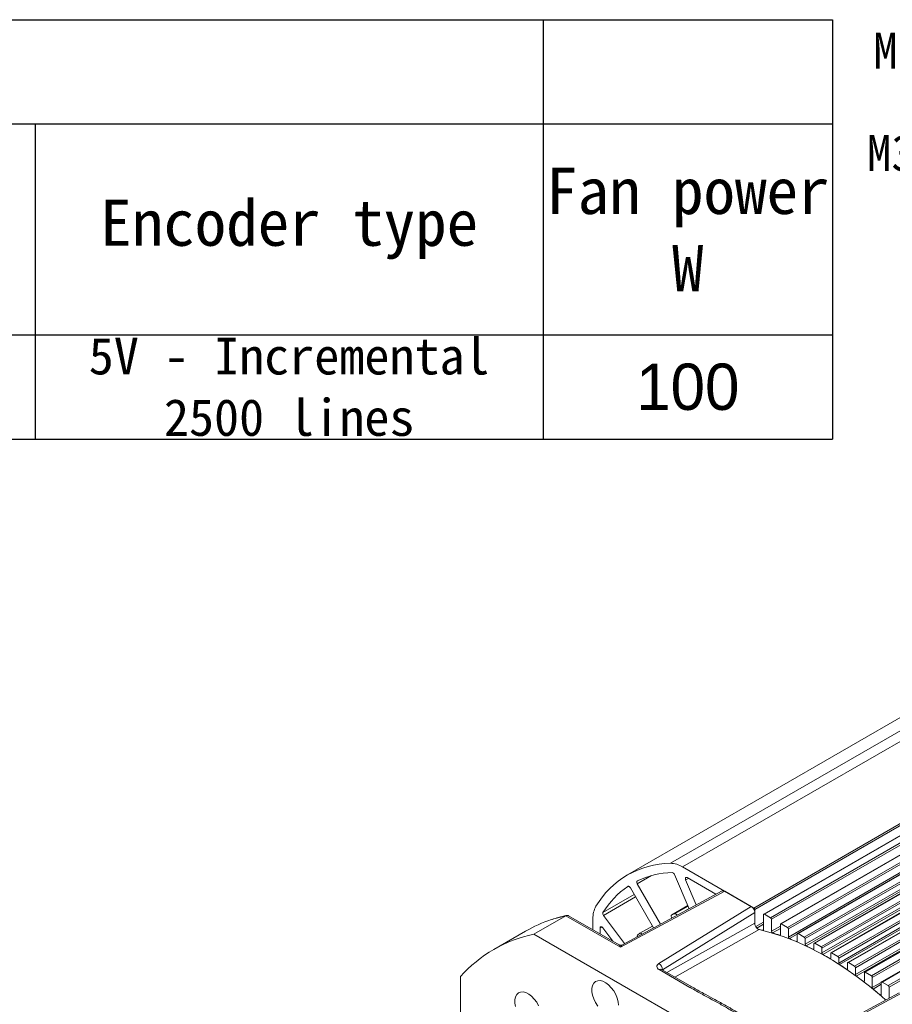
# Model space of a CAD drawing. Header units: inches. Extents: x -11650 to 8431, y -15911 to -4411.
# Tile 10 of 17: x -8305 to -8082, y -15477 to -15225. Entities that reach past the tile are written whole.
import ezdxf

# ---------------------------------------------------------------- set-up
doc = ezdxf.new("R2010")
doc.units = ezdxf.units.IN
doc.header["$MEASUREMENT"] = 0

# ---------------------------------------------------------------- blocks, each defined once
blk = doc.blocks.new('*T51')
at = {"color": 0, "linetype": 'ByBlock', "lineweight": -2, "transparency": 16777216}
for p, q in [((0, 0), (1240.9, 0)), ((0, 0), (0, -107.37)), ((1166.84, 0), (1166.84, -107.37)), ((1240.9, 0), (1240.9, -107.37)), ((0, -26.66), (1240.9, -26.66)), ((162.93, -26.66), (162.93, -107.37)), ((340.68, -26.66), (340.68, -107.37)), ((414.74, -26.66), (414.74, -107.37)), ((488.8, -26.66), (488.8, -107.37)), ((651.73, -26.66), (651.73, -107.37)), ((814.66, -26.66), (814.66, -107.37)), ((888.72, -26.66), (888.72, -107.37)), ((962.78, -26.66), (962.78, -107.37)), ((1036.84, -26.66), (1036.84, -107.37)), ((0, -51.04), (340.68, -51.04)), ((74.06, -51.04), (74.06, -107.37)), ((236.99, -51.04), (236.99, -107.37)), ((488.8, -51.04), (814.66, -51.04)), ((562.86, -51.04), (562.86, -107.37)), ((725.79, -51.04), (725.79, -107.37)), ((0, -80.71), (1240.9, -80.71)), ((0, -107.37), (1240.9, -107.37))]:
    blk.add_line(p, q, dxfattribs=at)
at = {"color": 0, "transparency": 16777216, "attachment_point": 5}
for s, insert, char_height, width in [('{\\fSimSun|b0|i0|c0|p34;Motor specifications}', (583.42, -13.33), 11.8497, 1166.7244), ('{\\fSimSun|b0|i0|c0|p34;No. of motor poles}', (925.75, -53.69), 11.8497, 73.9403), ('{\\fSimSun|b0|i0|c0|p34;Torque factor Nm/A}', (999.81, -53.69), 11.8497, 73.9403), ('{\\fSimSun|b0|i0|c0|p34;Speed rpm}', (251.81, -38.85), 11.8497, 177.6248), ('{\\fSimSun|b0|i0|c0|p34;Current A}', (570.26, -38.85), 11.8497, 162.8127), ('{\\fSimSun|b0|i0|c0|p34;Power KW}', (81.47, -38.85), 11.8497, 162.8127), ('{\\fSimSun|b0|i0|c0|p34;Torque N.m}', (733.2, -38.85), 11.8497, 162.8127), ('{\\fSimSun|b0|i0|c0|p34;Inertia Kg.m²}', (851.69, -53.69), 11.8497, 73.9403), ('{\\fSimSun|b0|i0|c0|p34;Frequency Hz}', (377.71, -53.69), 10.7709, 73.9403), ('{\\fSimSun|b0|i0|c0|p34;Fan power W}', (1203.87, -53.69), 11.8497, 73.9403), ('{\\fSimSun|b0|i0|c0|p34;Voltage V}', (451.77, -53.69), 11.8497, 73.9403), ('{\\fSimSun|b0|i0|c0|p34;Encoder type}', (1101.84, -53.69), 11.8497, 129.88), ('{\\fSimSun|b0|i0|c0|p34;Operational rating}', (37.03, -65.87), 9.4264, 73.9403), ('{\\fSimSun|b0|i0|c0|p34;30 minutes overload}', (118.5, -65.87), 9.4264, 88.7524), ('{\\fSimSun|b0|i0|c0|p34;Operational rating}', (199.96, -65.87), 9.425, 73.9403), ('{\\fSimSun|b0|i0|c0|p34;Max mechanical speed}', (288.84, -65.87), 9.4264, 103.5644), ('{\\fSimSun|b0|i0|c0|p34;Operational rating}', (525.83, -65.87), 9.4264, 73.9403), ('{\\fSimSun|b0|i0|c0|p34;30 minutes overload}', (607.29, -65.87), 9.4264, 88.7524), ('{\\fSimSun|b0|i0|c0|p34;Operational rating}', (688.76, -65.87), 9.4264, 73.9403), ('{\\fSimSun|b0|i0|c0|p34;30 minutes overload}', (770.23, -65.87), 9.4264, 88.7524), ('{\\fSimSun|b0|i0|c0|p34;5V - Incremental 2500 lines}', (1101.84, -94.04), 9.4264, 129.88), ('30', (37.03, -94.04), 11.85, 73.9403), ('37', (118.5, -94.04), 11.85, 88.7524), ('1500', (199.96, -94.04), 11.848, 73.9403), ('6000', (288.84, -94.04), 11.85, 103.5644), ('100', (377.71, -94.04), 11.848, 73.9403), ('380', (451.77, -94.04), 11.85, 73.9403), ('56.5', (525.83, -94.04), 11.85, 73.9403), ('63.3', (607.29, -94.04), 11.85, 88.7524), ('191', (688.76, -94.04), 11.85, 73.9403), ('263', (770.23, -94.04), 11.85, 88.7524), ('0.1676', (851.69, -94.04), 11.85, 73.9403), ('4', (925.75, -94.04), 11.85, 73.9403), ('3.38', (999.81, -94.04), 11.85, 73.9403), ('100', (1203.87, -94.04), 11.85, 73.9403)]:
    blk.add_mtext(s, dxfattribs=dict(at, insert=insert, char_height=char_height, width=width))

msp = doc.modelspace()

# ---------------------------------------------------------------- linework, layer by layer
at = {"color": 7, "linetype": 'Continuous', "lineweight": 15}
for p, q in [((-7953.8836, -15331.1776), (-8149.837, -15444.2712)), ((-7919.3654, -15341.4404), (-8114.9326, -15454.311)), ((-7915.0662, -15343.9217), (-8110.6334, -15456.7923)), ((-7910.8848, -15346.4709), (-8106.3342, -15459.2736)), ((-8108.6632, -15460.1878), (-7912.7098, -15347.0942)), ((-8104.364, -15462.0394), (-7908.4106, -15348.9458)), ((-7906.4678, -15348.8842), (-8102.035, -15461.7548)), ((-7908.1642, -15349.3483), (-8104.1176, -15462.4419)), ((-8100.0648, -15464.2608), (-7904.1114, -15351.1672)), ((-7903.8816, -15351.5611), (-8099.835, -15464.6547)), ((-7902.1686, -15351.3655), (-8097.7358, -15464.2361)), ((-8095.7656, -15466.8478), (-7899.8122, -15353.7542)), ((-7899.599, -15354.1381), (-8095.5525, -15467.2317)), ((-7897.8694, -15353.8467), (-8093.4365, -15466.7174)), ((-8091.4664, -15469.8021), (-7895.513, -15356.7085)), ((-7895.3164, -15357.081), (-8091.2699, -15470.1746)), ((-7894.2555, -15356.7235), (-8089.1373, -15469.1987)), ((-7890.8357, -15359.7124), (-8084.8381, -15471.6799)), ((-8135.7236, -15442.2351), (-8117.4879, -15452.7598)), ((-8134.0502, -15452.9375), (-8137.7965, -15444.1761)), ((-8147.3415, -15446.5804), (-8141.3904, -15456.888)), ((-8134.9551, -15445.5785), (-8132.2278, -15451.9567)), ((-8127.1949, -15449.248), (-8134.5766, -15444.9877)), ((-8151.6505, -15462.8182), (-8124.9544, -15448.4505)), ((-8125.5838, -15448.3809), (-8151.3173, -15462.2306)), ((-8143.1811, -15457.8517), (-8149.1015, -15447.5973)), ((-8124.9544, -15448.4505), (-8118.1673, -15452.3677)), ((-8118.1673, -15452.3677), (-8141.7973, -15466.9925)), ((-8134.3964, -15452.1277), (-8138.5033, -15454.4979)), ((-8173.7945, -15459.4406), (-8165.6487, -15454.7392)), ((-8165.6487, -15454.7392), (-8151.6505, -15462.8182)), ((-8151.9374, -15462.22), (-8164.9265, -15454.7235)), ((-8155.9533, -15454.6664), (-8150.5813, -15461.8345)), ((-8140.8611, -15468.5417), (-8117.2616, -15453.9357)), ((-8138.4694, -15454.4822), (-8137.768, -15454.2263)), ((-8117.2616, -15453.1517), (-8117.2616, -15456.6159)), ((-8117.2616, -15456.6154), (-8117.2616, -15453.9357)), ((-8114.9989, -15458.3068), (-8114.9989, -15454.4576)), ((-8114.7726, -15454.3269), (-8113.1887, -15455.241)), ((-8158.6698, -15455.4925), (-8158.6698, -15458.3345)), ((-8143.4621, -15457.3649), (-8146.6625, -15459.212)), ((-8138.4667, -15455.3145), (-8138.5341, -15455.1802)), ((-8112.9624, -15455.6329), (-8112.9624, -15458.7167)), ((-8110.6997, -15459.5499), (-8110.6997, -15456.9389)), ((-8110.4734, -15456.8081), (-8108.8895, -15457.7223)), ((-8175.9151, -15458.657), (-8184.0609, -15463.3583)), ((-8173.7945, -15459.4406), (-8091.9546, -15506.6741)), ((-8156.8596, -15457.862), (-8156.8596, -15459.3792)), ((-8153.578, -15461.2732), (-8156.159, -15457.8293)), ((-8147.2653, -15459.7135), (-8146.6933, -15459.2336)), ((-8108.6632, -15458.1142), (-8108.6632, -15460.1878)), ((-8106.4005, -15461.183), (-8106.4005, -15459.4201)), ((-8106.1742, -15459.2894), (-8104.5903, -15460.2036)), ((-8104.364, -15460.5955), (-8104.364, -15462.0394)), ((-8102.1013, -15463.1912), (-8102.1013, -15461.9014)), ((-8101.875, -15461.7707), (-8100.2911, -15462.6848)), ((-8100.0648, -15463.0767), (-8100.0648, -15464.2608)), ((-8097.8021, -15465.5667), (-8097.8021, -15464.3827)), ((-8097.5758, -15464.2519), (-8095.9919, -15465.1661)), ((-8095.7656, -15465.558), (-8095.7656, -15466.8478)), ((-8093.5029, -15468.3078), (-8093.5029, -15466.8639)), ((-8093.2766, -15466.7332), (-8091.6927, -15467.6474)), ((-8141.7507, -15468.5318), (-8133.8728, -15473.0785)), ((-8133.233, -15473.0152), (-8141.1109, -15468.4685)), ((-8091.4664, -15468.0393), (-8091.4664, -15469.8021)), ((-8089.2037, -15471.4188), (-8089.2037, -15469.3452)), ((-8088.9774, -15469.2145), (-8087.3935, -15470.1286)), ((-8192.611, -15564.8294), (-8192.611, -15470.3119)), ((-8087.1672, -15470.5205), (-8087.1672, -15473.1316)), ((-8084.9044, -15474.9102), (-8084.9044, -15471.8265)), ((-8084.6782, -15471.6958), (-8083.0943, -15472.6099)), ((-8080.3289, -15474.4995), (-8105.6462, -15488.1252)), ((-8105.0396, -15488.207), (-8079.6996, -15474.5691)), ((-8082.868, -15473.0018), (-8082.868, -15475.866))]:
    msp.add_line(p, q, dxfattribs=at)
at = {"color": 8, "linetype": 'Continuous', "lineweight": 15}
for p, q in [((-7951.7698, -15333.3342), (-8138.859, -15441.3119)), ((-8135.7236, -15442.2351), (-7950.773, -15335.4918)), ((-7921.987, -15339.9274), (-8117.4879, -15452.7598)), ((-7921.5344, -15340.1886), (-8117.2616, -15453.1517)), ((-8114.7726, -15454.3269), (-7919.2717, -15341.4945)), ((-7917.6878, -15342.4086), (-8113.1887, -15455.241)), ((-7917.2352, -15342.6699), (-8112.9624, -15455.6329)), ((-8110.4734, -15456.8081), (-7914.9725, -15343.9757)), ((-7913.3886, -15344.8899), (-8108.8895, -15457.7223)), ((-7912.9359, -15345.1512), (-8108.6632, -15458.1142)), ((-8106.1742, -15459.2894), (-7910.817, -15346.5399)), ((-7909.4848, -15347.5993), (-8104.5903, -15460.2036)), ((-7909.0017, -15347.843), (-8104.364, -15460.5955)), ((-8101.875, -15461.7707), (-7906.3741, -15348.9383)), ((-7904.7902, -15349.8524), (-8100.2911, -15462.6848)), ((-7904.3375, -15350.1137), (-8100.0648, -15463.0767)), ((-8097.5758, -15464.2519), (-7902.0749, -15351.4195)), ((-7900.491, -15352.3337), (-8095.9919, -15465.1661)), ((-7900.0383, -15352.595), (-8095.7656, -15465.558)), ((-8093.2766, -15466.7332), (-7897.7757, -15353.9008)), ((-7896.1918, -15354.815), (-8091.6927, -15467.6474)), ((-7895.7391, -15355.0762), (-8091.4664, -15468.0393)), ((-8088.9774, -15469.2145), (-7894.2037, -15356.8018)), ((-7893.1895, -15358.0448), (-8087.3935, -15470.1286)), ((-7892.8449, -15358.3684), (-8087.1672, -15470.5205)), ((-8084.6782, -15471.6958), (-7890.7255, -15359.7569)), ((-7888.383, -15360.2332), (-8083.0943, -15472.6099)), ((-7887.9283, -15360.4933), (-8082.868, -15473.0018)), ((-8147.3415, -15446.5804), (-8143.654, -15444.4522)), ((-8149.754, -15447.2357), (-8149.7283, -15447.2209)), ((-8134.254, -15445.1739), (-8134.9551, -15445.5785)), ((-8148.1241, -15449.2903), (-8156.1045, -15453.8962)), ((-8155.9533, -15454.6664), (-8147.7527, -15449.9334)), ((-8138.4694, -15454.4822), (-8134.3951, -15452.1307)), ((-8134.3441, -15452.2502), (-8137.768, -15454.2263)), ((-8135.2638, -15453.5907), (-8134.0664, -15452.8996)), ((-8139.733, -15469.2638), (-8117.2616, -15456.6154)), ((-8116.997, -15457.4913), (-8114.9989, -15456.3381)), ((-8114.9989, -15456.9286), (-8116.6966, -15457.9084)), ((-8112.9624, -15458.7167), (-8110.6997, -15457.4107)), ((-8156.4068, -15457.6007), (-8156.8596, -15457.862)), ((-8116.0906, -15458.2896), (-8137.6969, -15470.4389)), ((-8115.1622, -15458.4636), (-8115.0079, -15458.3745)), ((-8110.6997, -15457.9875), (-8112.6828, -15459.132)), ((-8110.8796, -15459.7019), (-8110.7045, -15459.6009)), ((-8106.4005, -15459.4433), (-8108.4002, -15460.5974)), ((-8106.597, -15461.3286), (-8106.4025, -15461.2163)), ((-8102.3144, -15463.3291), (-8102.1017, -15463.2063)), ((-8098.0319, -15465.6954), (-8097.8021, -15465.5628)), ((-8140.9163, -15468.5808), (-8140.8611, -15468.5417)), ((-8140.8611, -15468.5417), (-8140.8611, -15468.6127)), ((-8093.7493, -15468.4259), (-8093.5029, -15468.2837)), ((-8089.4667, -15471.5248), (-8089.2037, -15471.373)), ((-8087.1672, -15473.1316), (-8084.9044, -15471.8257)), ((-8084.9044, -15472.2891), (-8086.9873, -15473.4912)), ((-8085.1841, -15475.0028), (-8084.9044, -15474.8413))]:
    msp.add_line(p, q, dxfattribs=at)
at = {"color": 7, "linetype": 'Continuous', "lineweight": 15, "flags": 128}
for points in [[(-8134.5766, -15444.9877), (-8134.6968, -15444.9371), (-8134.8084, -15444.9277), (-8134.9033, -15444.9602), (-8134.9748, -15445.0322), (-8135.0176, -15445.1386), (-8135.0287, -15445.2716), (-8135.0074, -15445.4219), (-8134.9551, -15445.5785)], [(-8149.754, -15447.2357), (-8149.6859, -15447.2054), (-8149.6071, -15447.1984), (-8149.5208, -15447.2149), (-8149.4305, -15447.2544), (-8149.3399, -15447.3152), (-8149.2525, -15447.3949), (-8149.172, -15447.4902), (-8149.1015, -15447.5973)], [(-8147.3415, -15446.5804), (-8147.399, -15446.4658), (-8147.4413, -15446.3484), (-8147.4666, -15446.2329), (-8147.4739, -15446.124), (-8147.463, -15446.026), (-8147.4342, -15445.943), (-8147.3888, -15445.8782), (-8147.3285, -15445.8344)], [(-8138.5341, -15455.1802), (-8138.5831, -15455.0665), (-8138.6168, -15454.9523), (-8138.6339, -15454.8419), (-8138.6336, -15454.7396), (-8138.616, -15454.6493), (-8138.5818, -15454.5745), (-8138.5323, -15454.5181), (-8138.4694, -15454.4822)], [(-8156.8596, -15457.862), (-8156.8434, -15457.7325), (-8156.7958, -15457.6311), (-8156.7202, -15457.5651), (-8156.6221, -15457.5392), (-8156.5086, -15457.5552), (-8156.3878, -15457.6121), (-8156.2684, -15457.7057), (-8156.159, -15457.8293)], [(-8146.6933, -15459.2336), (-8146.6308, -15459.197), (-8146.5571, -15459.1823), (-8146.4753, -15459.1901), (-8146.3883, -15459.22), (-8146.2996, -15459.2708), (-8146.2126, -15459.3408), (-8146.1305, -15459.4271), (-8146.1236, -15459.4354)], [(-8083.7185, -15476.3238), (-8084.8261, -15475.3518), (-8087.9176, -15472.7785), (-8091.0416, -15470.3816), (-8094.189, -15468.1682), (-8097.3504, -15466.1449), (-8100.5165, -15464.3176), (-8103.6779, -15462.6918), (-8106.8253, -15461.2721), (-8109.9493, -15460.063), (-8113.0408, -15459.0678), (-8116.0906, -15458.2896)], [(-8114.9989, -15458.3068), (-8115.0018, -15458.347), (-8115.0105, -15458.3828), (-8115.0248, -15458.4133), (-8115.0443, -15458.4376), (-8115.0684, -15458.4551), (-8115.0966, -15458.4654), (-8115.1281, -15458.4683), (-8115.1622, -15458.4636)], [(-8110.6997, -15459.5499), (-8110.703, -15459.5924), (-8110.7127, -15459.6298), (-8110.7287, -15459.6612), (-8110.7503, -15459.6855), (-8110.7771, -15459.7021), (-8110.8082, -15459.7104), (-8110.8427, -15459.7104), (-8110.8796, -15459.7019)], [(-8106.4005, -15461.183), (-8106.4041, -15461.2276), (-8106.415, -15461.2666), (-8106.4326, -15461.2987), (-8106.4566, -15461.3228), (-8106.486, -15461.3382), (-8106.5199, -15461.3444), (-8106.5574, -15461.3412), (-8106.597, -15461.3286)], [(-8093.5029, -15468.3078), (-8093.5077, -15468.3589), (-8093.5221, -15468.4021), (-8093.5453, -15468.4357), (-8093.5764, -15468.4582), (-8093.6141, -15468.4687), (-8093.6567, -15468.4666), (-8093.7024, -15468.4522), (-8093.7493, -15468.4259)], [(-8152.1674, -15477.657), (-8152.2467, -15476.7685), (-8152.4811, -15475.83), (-8152.8595, -15474.8853), (-8153.3642, -15473.9787), (-8153.9717, -15473.1524), (-8154.6535, -15472.4452), (-8155.3777, -15471.89), (-8156.1106, -15471.5129), (-8156.8178, -15471.3316), (-8157.4662, -15471.3543), (-8158.0256, -15471.5802), (-8158.4698, -15471.9987), (-8158.778, -15472.5901), (-8158.9357, -15473.3269), (-8158.9357, -15474.1745), (-8158.778, -15475.0934), (-8158.4698, -15476.0405), (-8158.0256, -15476.9716), (-8157.4662, -15477.8432)], [(-8089.2037, -15471.4188), (-8089.2089, -15471.4719), (-8089.2246, -15471.5165), (-8089.2498, -15471.5503), (-8089.2835, -15471.5719), (-8089.324, -15471.5802), (-8089.3695, -15471.5749), (-8089.4178, -15471.5561), (-8089.4667, -15471.5248)], [(-8172.5725, -15477.7955), (-8173.0773, -15476.8888), (-8173.6847, -15476.0626), (-8174.3665, -15475.3553), (-8175.0908, -15474.8002), (-8175.8237, -15474.4231), (-8176.5309, -15474.2417), (-8177.1793, -15474.2645), (-8177.7387, -15474.4904), (-8178.1828, -15474.9089), (-8178.491, -15475.5003), (-8178.6488, -15476.237), (-8178.6488, -15477.0847), (-8178.491, -15478.0035)], [(-8084.9044, -15474.9102), (-8084.9102, -15474.9655), (-8084.9272, -15475.0113), (-8084.9545, -15475.0453), (-8084.9909, -15475.0658), (-8085.0343, -15475.0717), (-8085.0827, -15475.0627), (-8085.1335, -15475.0393), (-8085.1841, -15475.0028)]]:
    msp.add_lwpolyline(points, dxfattribs=at)
at = {"color": 8, "linetype": 'Continuous', "lineweight": 15, "flags": 128}
msp.add_lwpolyline([(-8165.6487, -15454.7392), (-8168.3639, -15455.4284), (-8169.3266, -15455.7271)], dxfattribs=at)
at = {"color": 7, "linetype": 'Continuous', "lineweight": 15}
for centre, radius, start, end in [((-8138.6706, -15463.6196), 22.3085, 90.483921, 149.551301), ((-8138.9531, -15447.4171), 6.1059, 58.068695, 89.117458), ((-8137.7366, -15465.8077), 22.1571, 91.684242, 115.651891), ((-8138.5194, -15444.4078), 0.7592, 17.772572, 80.017847), ((-8137.2349, -15465.5301), 22.1679, 124.384406, 148.344343), ((-8152.562, -15455.2857), 6.1113, 150.908497, 181.938982), ((-8155.3908, -15454.156), 0.7596, 159.997786, 222.219515), ((-8137.7349, -15454.8437), 0.6182, 21.996991, 93.070679), ((-8117.7529, -15453.174), 0.4918, 2.604489, 57.397485), ((-8114.8609, -15454.4352), 0.1398, 50.815033, 189.220206), ((-8158.6253, -15488.6637), 34.6315, 107.999351, 119.950365), ((-8113.4536, -15455.6553), 0.4917, 2.602112, 57.399862), ((-8110.5617, -15456.9165), 0.1398, 50.815033, 189.220206), ((-8166.654, -15493.5192), 34.8187, 101.8341, 138.201122), ((-8146.9582, -15459.9906), 0.4137, 137.942753, 195.246118), ((-8126.4024, -15504.8507), 47.7296, 76.378944, 77.822262), ((-8112.4959, -15458.7044), 0.4667, 181.51046, 246.39582), ((-8128.0516, -15510.9018), 54.0029, 71.458952, 73.465452), ((-8109.1544, -15458.1365), 0.4917, 2.602241, 57.397761), ((-8106.2625, -15459.3977), 0.1398, 50.815033, 189.220206), ((-8108.1874, -15460.1715), 0.4761, 181.953793, 243.45373), ((-8130.5442, -15517.7976), 61.3368, 67.019332, 68.836997), ((-8104.8552, -15460.6178), 0.4917, 2.602241, 57.397761), ((-8103.8804, -15462.02), 0.484, 182.297645, 240.651279), ((-8133.7943, -15525.0341), 69.2712, 62.970841, 64.633106), ((-8101.9633, -15461.879), 0.1398, 50.815033, 189.220206), ((-8102.2371, -15463.215), 0.1378, 235.858576, 9.932451), ((-8100.556, -15463.0991), 0.4917, 2.602241, 57.397761), ((-8099.5748, -15464.2389), 0.4905, 182.556687, 237.955562), ((-8137.7393, -15532.4127), 77.6394, 59.240579, 60.777048), ((-8097.6641, -15464.3603), 0.1398, 50.815033, 189.220206), ((-8142.7685, -15468.6369), 1.9098, 2.857965, 59.430996), ((-8097.9407, -15465.5887), 0.1404, 229.496918, 9.002204), ((-8096.2568, -15465.5803), 0.4917, 2.602241, 57.397761), ((-8095.2706, -15466.8241), 0.4956, 182.744495, 235.334773), ((-8142.3231, -15539.8117), 86.3444, 55.767003, 57.202197), ((-8093.3649, -15466.8415), 0.1398, 50.815033, 189.220206), ((-8091.9576, -15468.0616), 0.4917, 2.602241, 57.397761), ((-8090.9679, -15469.7772), 0.4991, 182.863417, 232.769045), ((-8089.0657, -15469.3228), 0.1398, 50.809786, 189.219539), ((-8087.6584, -15470.5429), 0.4917, 2.602241, 57.397761), ((-8147.4119, -15547.0292), 95.1765, 52.495878, 53.852017), ((-8084.7665, -15471.8041), 0.1398, 50.813823, 189.215503), ((-8083.3592, -15473.0241), 0.4917, 2.601338, 57.398664), ((-8086.6667, -15473.106), 0.5012, 182.926224, 230.226798), ((-8152.8885, -15553.9386), 103.994, 49.379846, 50.676224)]:
    msp.add_arc(centre, radius, start, end, dxfattribs=at)
at = {"color": 8, "linetype": 'Continuous', "lineweight": 15}
for centre, start, end in [((-8141.3759, -15469.0552), 65.693153, 125.608913), ((-8133.498, -15473.6019), 65.694927, 125.608758)]:
    msp.add_arc(centre, 0.6438, start, end, dxfattribs=at)
at = {"color": 7, "linetype": 'Continuous', "lineweight": 15}
for centre, start_param, end_param in [((-8124.9544, -15449.4958), 5.49744403, 6.26572138), ((-8118.1673, -15453.413), 3.9266477, 5.49744403)]:
    msp.add_ellipse(centre, major_axis=(-0.6406, 1.1086), ratio=0.57745275, start_param=start_param, end_param=end_param, dxfattribs=at)
for points, knots in [([(-8165.4077, -15454.6607), (-8166.0977, -15454.8099), (-8167.375, -15455.0861), (-8168.5956, -15455.4889), (-8169.1568, -15455.6741)], [0, 0, 0, 0, 0.5402083, 1, 1, 1, 1]), ([(-8164.9271, -15454.7247), (-8164.9832, -15454.6971), (-8165.0965, -15454.6411), (-8165.2829, -15454.624), (-8165.4707, -15454.6513), (-8165.59, -15454.7102), (-8165.6487, -15454.7392)], [0, 0, 0, 0, 0.25217465, 0.50978851, 0.75880584, 1, 1, 1, 1]), ([(-8116.0906, -15458.2896), (-8116.1908, -15458.2554), (-8116.3913, -15458.1869), (-8116.6961, -15457.931), (-8116.9607, -15457.5948), (-8117.1562, -15457.2057), (-8117.25, -15456.8667), (-8117.2586, -15456.681), (-8117.2616, -15456.6154)], [0, 0, 0, 0, 0.180499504, 0.361018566, 0.541326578, 0.721479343, 0.901672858, 1, 1, 1, 1]), ([(-8151.3148, -15462.2293), (-8151.3629, -15462.2509), (-8151.4611, -15462.295), (-8151.6249, -15462.3119), (-8151.7898, -15462.2914), (-8151.8886, -15462.2436), (-8151.9374, -15462.22)], [0, 0, 0, 0, 0.24247324, 0.49530991, 0.75063072, 1, 1, 1, 1]), ([(-8141.7973, -15466.9925), (-8141.9399, -15467.1024), (-8142.2363, -15467.3309), (-8142.3593, -15467.7681), (-8142.2099, -15468.2025), (-8141.8999, -15468.4249), (-8141.7507, -15468.5318)], [0, 0, 0, 0, 0.24055266, 0.49999836, 0.75944723, 1, 1, 1, 1]), ([(-8141.1064, -15468.4697), (-8141.1152, -15468.4651), (-8141.1486, -15468.4476), (-8141.1585, -15468.4339), (-8141.1529, -15468.4404), (-8141.1529, -15468.4405)], [0, 0, 0, 0, 0.260271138, 0.993649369, 1, 1, 1, 1]), ([(-8133.8728, -15473.0785), (-8133.0027, -15473.5682), (-8131.217, -15474.5731), (-8128.4955, -15476.0261), (-8125.8149, -15477.4978), (-8123.257, -15478.9738), (-8120.718, -15480.5145), (-8118.1988, -15482.0855), (-8116.4448, -15483.1241), (-8115.5845, -15483.6335)], [0, 0, 0, 0, 0.14092158, 0.28920395, 0.4298966, 0.5699281, 0.70860232, 0.85708791, 1, 1, 1, 1]), ([(-8114.9447, -15483.5702), (-8115.8256, -15483.0483), (-8117.436, -15482.0943), (-8119.6128, -15480.7406), (-8121.5022, -15479.5856), (-8123.1241, -15478.6201), (-8124.63, -15477.7515), (-8126.2037, -15476.8692), (-8128.1374, -15475.8127), (-8130.5534, -15474.5202), (-8132.289, -15473.5454), (-8133.233, -15473.0152)], [0, 0, 0, 0, 0.14689943, 0.26853248, 0.36926221, 0.46457885, 0.53768378, 0.61589272, 0.71883228, 0.84707374, 1, 1, 1, 1])]:
    msp.add_open_spline(points, degree=3, knots=knots, dxfattribs=at)
at = {"color": 8, "linetype": 'Continuous', "lineweight": 15}
for points, knots in [([(-8151.6505, -15462.8182), (-8151.701, -15462.6696), (-8151.8009, -15462.3757), (-8151.8923, -15462.2716), (-8151.9374, -15462.2201)], [0, 0, 0, 0, 0.50590267, 1, 1, 1, 1]), ([(-8151.3157, -15462.2345), (-8151.3672, -15462.2832), (-8151.4738, -15462.3839), (-8151.5903, -15462.6704), (-8151.6505, -15462.8182)], [0, 0, 0, 0, 0.48369528, 1, 1, 1, 1])]:
    msp.add_open_spline(points, degree=3, knots=knots, dxfattribs=at)

# ---------------------------------------------------------------- block references
msp.add_blockref('*T51', (-9338.2673, -15225.3664))

# ---------------------------------------------------------------- texts
at = {"char_height": 9.216, "width": 1207.423309, "attachment_point": 1}
for s, insert in [('{\\fKaiTi_GB2312|b0|i0|c134|p49;M16X1.5 \\fKaiTi_GB2312|b0|i0|c134|p49;Screw sleeve}', (-8086.935, -15228.7181)), ('{\\fKaiTi_GB2312|b0|i0|c134|p49;M36X1.5 \\fKaiTi_GB2312|b0|i0|c134|p49;Screw sleeve}', (-8088.5661, -15254.8729))]:
    msp.add_mtext(s, dxfattribs=dict(at, insert=insert))

doc.saveas('drawing.dxf')
